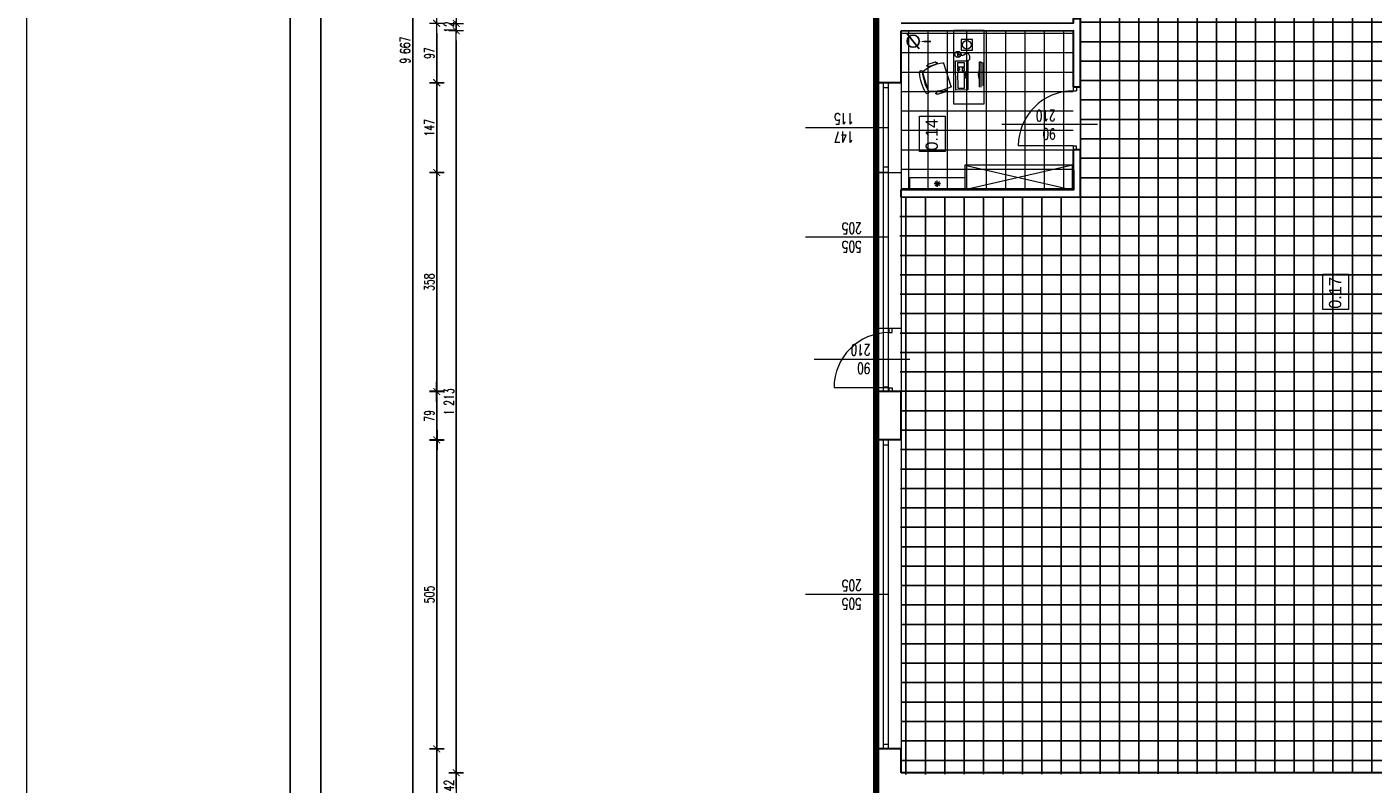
# Model space of a CAD drawing. Header units: millimetres. Extents: x -2948 to 78628, y 64669 to 215420.
# Tile 236 of 256: x 53657 to 55859, y 156925 to 158163. Entities that reach past the tile are written whole.
import ezdxf

# ---------------------------------------------------------------- set-up
doc = ezdxf.new("R2010")
doc.units = ezdxf.units.MM
doc.linetypes.add('B0301', pattern=[25, 12.5, -6.25, 0, -6.25])
doc.linetypes.add('HIDDEN', pattern=[9.525, 6.35, -3.175])
for name, color, linetype, lineweight in [('1_OPIS_OKNA', 60, 'Continuous', 13), ('a_meble', 240, 'Continuous', 5), ('meble', 3, 'Continuous', 5), ('NOWE SCIANY', 3, 'Continuous', 13), ('OPIS', 2, 'Continuous', 13), ('P_WYPOSAZENIE_SANITARNE', 4, 'Continuous', 5), ('pomiwszczenia', 95, 'Continuous', 20), ('POMOC', 1, 'Continuous', 13), ('SCIANY', 7, 'Continuous', 30), ('STOLARKA', 3, 'Continuous', 13), ('WYMIAR', 5, 'Continuous', 13), ('ŚCIANY', 7, 'Continuous', 30)]:
    doc.layers.add(name, color=color, linetype=linetype, lineweight=lineweight)
for name, color, linetype in [('_POMOCNICZE', 252, 'Continuous'), ('C--L99b', 1, 'Continuous'), ('FORMATKA', 7, 'Continuous'), ('schody', 7, 'Continuous')]:
    doc.layers.add(name, color=color, linetype=linetype)
doc.styles.add('style2', font='romans.shx', dxfattribs={"width": 0.7})
doc.dimstyles.new('100', dxfattribs={"dimscale": 80, "dimtxt": 0.2, "dimasz": 0.2, "dimexe": 1.25, "dimexo": 0.625, "dimgap": 0.05, "dimtad": 1, "dimdec": 0, "dimdsep": 46, "dimlunit": 6, "dimtxsty": 'style2', "dimblk1": 'TICK', "dimblk2": 'TICK', "dimsah": 1, "dimcen": 0.2, "dimse1": 1, "dimse2": 1, "dimclrd": 256, "dimclrt": 2, "dimadec": 0, "dimazin": 0, "dimtfac": 1, "dimtdec": 0, "dimtix": 1, "dimtmove": 1, "dimatfit": 0, "dimldrblk": 'DOTSMALL', "dimfxl": 1, "dimtolj": 1, "dimtzin": 0, "dimarcsym": 0})

# ---------------------------------------------------------------- blocks, each defined once
blk = doc.blocks.new('TICK')
at = {"color": 5}
for p, q in [((-1, 0), (1, 0)), ((0, -0.75), (0, 0.75))]:
    blk.add_line(p, q, dxfattribs=at)
at = {"const_width": 0.1}
blk.add_lwpolyline([(-0.35, -0.35), (0.35, 0.35)], dxfattribs=at)
blk = doc.blocks.new('*D1825')
at = {"layer": 'Defpoints', "color": 0, "ltscale": 2, "transparency": 16777216}
for p in [(54981.2, 157487.6), (54327.2, 156982.6), (54981.2, 156982.6)]:
    blk.add_point(p, dxfattribs=at)
at = {"layer": 'WYMIAR', "lineweight": -2, "ltscale": 2, "transparency": 16777216}
blk.add_line((54327.2, 157471.6), (54327.2, 156998.6), dxfattribs=at)
at = {"layer": 'WYMIAR', "lineweight": -2, "ltscale": 2, "transparency": 16777216, "xscale": 16, "yscale": 16, "zscale": 16}
for p, rotation in [((54327.2, 157487.6), 90), ((54327.2, 156982.6), 270)]:
    blk.add_blockref('TICK', p, dxfattribs=dict(at, rotation=rotation))
at = {"layer": 'WYMIAR', "color": 2, "ltscale": 2, "transparency": 16777216, "insert": (54315.2, 157235.1), "char_height": 16, "attachment_point": 5, "rotation": 90, "style": 'style2'}
blk.add_mtext('\\A1;505', dxfattribs=at)
blk = doc.blocks.new('_DotSmall')
at = {"layer": 'OPIS', "color": 0, "const_width": 0.5}
blk.add_lwpolyline([(-0.0625, 0, 1), (0.0625, 0, 1)], format="xyb", close=True, dxfattribs=at)
blk = doc.blocks.new('*D1826')
at = {"layer": 'Defpoints', "color": 0, "ltscale": 2, "transparency": 16777216}
for p in [(54981.2, 156982.6), (54327.2, 156663.6), (54981.2, 156663.6)]:
    blk.add_point(p, dxfattribs=at)
at = {"layer": 'WYMIAR', "lineweight": -2, "ltscale": 2, "transparency": 16777216}
blk.add_line((54327.2, 156966.6), (54327.2, 156679.6), dxfattribs=at)
at = {"layer": 'WYMIAR', "lineweight": -2, "ltscale": 2, "transparency": 16777216, "xscale": 16, "yscale": 16, "zscale": 16}
for p, rotation in [((54327.2, 156982.6), 90), ((54327.2, 156663.6), 270)]:
    blk.add_blockref('TICK', p, dxfattribs=dict(at, rotation=rotation))
at = {"layer": 'WYMIAR', "color": 2, "ltscale": 2, "transparency": 16777216, "insert": (54315.2, 156823.1), "char_height": 16, "attachment_point": 5, "rotation": 90, "style": 'style2'}
blk.add_mtext('\\A1;319', dxfattribs=at)
blk = doc.blocks.new('*D1890')
at = {"layer": 'Defpoints', "color": 0, "ltscale": 2, "transparency": 16777216}
for p in [(54288, 162958.6), (55030, 162958.6), (55030, 153291.6)]:
    blk.add_point(p, dxfattribs=at)
at = {"layer": 'WYMIAR', "lineweight": -2, "ltscale": 2, "transparency": 16777216}
blk.add_line((54288, 153307.6), (54288, 162942.6), dxfattribs=at)
at = {"layer": 'WYMIAR', "lineweight": -2, "ltscale": 2, "transparency": 16777216, "xscale": 16, "yscale": 16, "zscale": 16}
for p, rotation in [((54288, 162958.6), 90.00020786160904), ((54288, 153291.6), 270.0002078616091)]:
    blk.add_blockref('TICK', p, dxfattribs=dict(at, rotation=rotation))
at = {"layer": 'WYMIAR', "color": 2, "ltscale": 2, "transparency": 16777216, "insert": (54275.5, 158125.1), "char_height": 16, "attachment_point": 5, "rotation": 90.0002, "style": 'style2'}
blk.add_mtext('\\A1;9\xa0667', dxfattribs=at)
blk = doc.blocks.new('*D1906')
at = {"layer": 'Defpoints', "color": 0, "ltscale": 2, "transparency": 16777216}
for p in [(55097.4, 156943.6), (54359.2, 156901.6), (55097.4, 156901.6)]:
    blk.add_point(p, dxfattribs=at)
at = {"layer": 'WYMIAR', "lineweight": -2, "ltscale": 2, "transparency": 16777216}
blk.add_line((54359.2, 156927.6), (54359.2, 156917.6), dxfattribs=at)
at = {"layer": 'WYMIAR', "lineweight": -2, "ltscale": 2, "transparency": 16777216, "xscale": 16, "yscale": 16, "zscale": 16}
for p, rotation in [((54359.2, 156943.6), 90), ((54359.2, 156901.6), 270)]:
    blk.add_blockref('TICK', p, dxfattribs=dict(at, rotation=rotation))
at = {"layer": 'WYMIAR', "color": 2, "ltscale": 2, "transparency": 16777216, "insert": (54347.2, 156922.6), "char_height": 16, "attachment_point": 5, "rotation": 90, "style": 'style2'}
blk.add_mtext('\\A1;42', dxfattribs=at)
blk = doc.blocks.new('*D1907')
at = {"layer": 'Defpoints', "color": 0, "ltscale": 2, "transparency": 16777216}
for p in [(54359.2, 158156.6), (55087, 158156.6), (55097.4, 156943.6)]:
    blk.add_point(p, dxfattribs=at)
at = {"layer": 'WYMIAR', "lineweight": -2, "ltscale": 2, "transparency": 16777216}
blk.add_line((54359.2, 156959.6), (54359.2, 158140.6), dxfattribs=at)
at = {"layer": 'WYMIAR', "lineweight": -2, "ltscale": 2, "transparency": 16777216, "xscale": 16, "yscale": 16, "zscale": 16}
for p, rotation in [((54359.2, 158156.6), 90), ((54359.2, 156943.6), 270)]:
    blk.add_blockref('TICK', p, dxfattribs=dict(at, rotation=rotation))
at = {"layer": 'WYMIAR', "color": 2, "ltscale": 2, "transparency": 16777216, "insert": (54347.2, 157550.1), "char_height": 16, "attachment_point": 5, "rotation": 90, "style": 'style2'}
blk.add_mtext('\\A1;1\xa0213', dxfattribs=at)
blk = doc.blocks.new('*D1932')
at = {"layer": 'Defpoints', "color": 0, "ltscale": 2, "transparency": 16777216}
for p in [(54359.2, 158168.6), (55072, 158168.6), (55072, 158156.6)]:
    blk.add_point(p, dxfattribs=at)
at = {"layer": 'WYMIAR', "lineweight": -2, "ltscale": 2, "transparency": 16777216}
for p, q in [((54359.2, 158184.6), (54359.2, 158200.6)), ((54359.2, 158156.6), (54359.2, 158168.6)), ((54359.2, 158140.6), (54359.2, 158124.6))]:
    blk.add_line(p, q, dxfattribs=at)
at = {"layer": 'WYMIAR', "lineweight": -2, "ltscale": 2, "transparency": 16777216, "xscale": 16, "yscale": 16, "zscale": 16}
for p, rotation in [((54359.2, 158168.6), 270), ((54359.2, 158156.6), 90)]:
    blk.add_blockref('TICK', p, dxfattribs=dict(at, rotation=rotation))
at = {"layer": 'WYMIAR', "color": 2, "ltscale": 2, "transparency": 16777216, "insert": (54347.2, 158162.6), "char_height": 16, "attachment_point": 5, "rotation": 90, "style": 'style2'}
blk.add_mtext('\\A1;12', dxfattribs=at)
blk = doc.blocks.new('*D1933')
at = {"layer": 'Defpoints', "color": 0, "ltscale": 2, "transparency": 16777216}
for p in [(54359.2, 158563.6), (55087, 158563.6), (55072, 158168.6)]:
    blk.add_point(p, dxfattribs=at)
at = {"layer": 'WYMIAR', "lineweight": -2, "ltscale": 2, "transparency": 16777216}
blk.add_line((54359.2, 158184.6), (54359.2, 158547.6), dxfattribs=at)
at = {"layer": 'WYMIAR', "lineweight": -2, "ltscale": 2, "transparency": 16777216, "xscale": 16, "yscale": 16, "zscale": 16}
for p, rotation in [((54359.2, 158563.6), 90), ((54359.2, 158168.6), 270)]:
    blk.add_blockref('TICK', p, dxfattribs=dict(at, rotation=rotation))
at = {"layer": 'WYMIAR', "color": 2, "ltscale": 2, "transparency": 16777216, "insert": (54347.2, 158366.1), "char_height": 16, "attachment_point": 5, "rotation": 90, "style": 'style2'}
blk.add_mtext('\\A1;395', dxfattribs=at)
blk = doc.blocks.new('*D1992')
at = {"layer": 'Defpoints', "color": 0, "ltscale": 2, "transparency": 16777216}
for p in [(54327.2, 157566.6), (55046, 157566.6), (55046, 157487.6)]:
    blk.add_point(p, dxfattribs=at)
at = {"layer": 'ŚCIANY', "lineweight": -2, "ltscale": 2, "transparency": 16777216}
blk.add_line((54327.2, 157503.6), (54327.2, 157550.6), dxfattribs=at)
at = {"layer": 'ŚCIANY', "lineweight": -2, "ltscale": 2, "transparency": 16777216, "xscale": 16, "yscale": 16, "zscale": 16}
for p, rotation in [((54327.2, 157566.6), 90), ((54327.2, 157487.6), 270)]:
    blk.add_blockref('TICK', p, dxfattribs=dict(at, rotation=rotation))
at = {"layer": 'ŚCIANY', "color": 2, "ltscale": 2, "transparency": 16777216, "insert": (54315.2, 157527.1), "char_height": 16, "attachment_point": 5, "rotation": 90, "style": 'style2'}
blk.add_mtext('\\A1;79', dxfattribs=at)
blk = doc.blocks.new('*D1993')
at = {"layer": 'Defpoints', "color": 0, "ltscale": 2, "transparency": 16777216}
for p in [(54327.2, 157924.6), (55046, 157924.6), (55046, 157566.6)]:
    blk.add_point(p, dxfattribs=at)
at = {"layer": 'WYMIAR', "lineweight": -2, "ltscale": 2, "transparency": 16777216}
blk.add_line((54327.2, 157582.6), (54327.2, 157908.6), dxfattribs=at)
at = {"layer": 'WYMIAR', "lineweight": -2, "ltscale": 2, "transparency": 16777216, "xscale": 16, "yscale": 16, "zscale": 16}
for p, rotation in [((54327.2, 157924.6), 90), ((54327.2, 157566.6), 270)]:
    blk.add_blockref('TICK', p, dxfattribs=dict(at, rotation=rotation))
at = {"layer": 'WYMIAR', "color": 2, "ltscale": 2, "transparency": 16777216, "insert": (54315.2, 157745.6), "char_height": 16, "attachment_point": 5, "rotation": 90, "style": 'style2'}
blk.add_mtext('\\A1;358', dxfattribs=at)
blk = doc.blocks.new('*D1994')
at = {"layer": 'Defpoints', "color": 0, "ltscale": 2, "transparency": 16777216}
for p in [(55046, 158071.6), (54327.2, 157924.6), (55046, 157924.6)]:
    blk.add_point(p, dxfattribs=at)
at = {"layer": 'WYMIAR', "lineweight": -2, "ltscale": 2, "transparency": 16777216}
blk.add_line((54327.2, 158055.6), (54327.2, 157940.6), dxfattribs=at)
at = {"layer": 'WYMIAR', "lineweight": -2, "ltscale": 2, "transparency": 16777216, "xscale": 16, "yscale": 16, "zscale": 16}
for p, rotation in [((54327.2, 158071.6), 90), ((54327.2, 157924.6), 270)]:
    blk.add_blockref('TICK', p, dxfattribs=dict(at, rotation=rotation))
at = {"layer": 'WYMIAR', "color": 2, "ltscale": 2, "transparency": 16777216, "insert": (54315.2, 157998.1), "char_height": 16, "attachment_point": 5, "rotation": 90, "style": 'style2'}
blk.add_mtext('\\A1;147', dxfattribs=at)
blk = doc.blocks.new('*D1995')
at = {"layer": 'Defpoints', "color": 0, "ltscale": 2, "transparency": 16777216}
for p in [(54327.2, 158168.6), (55046, 158168.6), (55046, 158071.6)]:
    blk.add_point(p, dxfattribs=at)
at = {"layer": 'WYMIAR', "lineweight": -2, "ltscale": 2, "transparency": 16777216}
blk.add_line((54327.2, 158087.6), (54327.2, 158152.6), dxfattribs=at)
at = {"layer": 'WYMIAR', "lineweight": -2, "ltscale": 2, "transparency": 16777216, "xscale": 16, "yscale": 16, "zscale": 16}
for p, rotation in [((54327.2, 158168.6), 90), ((54327.2, 158071.6), 270)]:
    blk.add_blockref('TICK', p, dxfattribs=dict(at, rotation=rotation))
at = {"layer": 'WYMIAR', "color": 2, "ltscale": 2, "transparency": 16777216, "insert": (54315.2, 158120.1), "char_height": 16, "attachment_point": 5, "rotation": 90, "style": 'style2'}
blk.add_mtext('\\A1;97', dxfattribs=at)

msp = doc.modelspace()

# ---------------------------------------------------------------- hatches: boundary and pattern name
at = {"layer": '_POMOCNICZE', "lineweight": 13, "true_color": 0x2893f0, "extrusion": (-8.85905e-08, -2.09366e-08, 1)}
h = msp.add_hatch(dxfattribs=at)
h.set_pattern_fill('ANSI37', color=150, scale=10, angle=135)
h.set_pattern_definition([(270, (659746.15, 586523.536), (31.75, -6e-14), []), (360, (659746.15, 586523.536), (6e-14, 31.75), [])])
h.paths.add_polyline_path([(55368, 158157), (55087, 158156.6), (55087, 157896.7), (55368.5, 157896.7)])
at = {"layer": 'schody', "linetype": 'HIDDEN', "ltscale": 2, "true_color": 0x139b48, "transparency": 33554687}
h = msp.add_hatch(dxfattribs=at)
h.set_pattern_fill('ANSI37', color=114, scale=10, angle=45)
h.set_pattern_definition([(180, (24138.385, -24138.12), (-4e-15, -31.75), []), (270, (24138.385, -24138.12), (31.75, -5e-15), [])])
h.paths.add_polyline_path([(55380, 158725.6), (55380, 157883), (55084.7, 157884.6), (55087, 156940.9), (56248, 156943.6), (56248, 157994.6), (56038, 157995.6), (56038, 158513.6), (56248, 158513.6), (56248, 158725.6)])

# ---------------------------------------------------------------- linework, layer by layer
for p, q in [((55096.8, 158151.6), (55116.5, 158127.3)), ((55125.4, 158139), (55135.3, 158139))]:
    msp.add_line(p, q)
msp.add_circle((55106.4, 158139.5), 10)
msp.add_solid([(55125.4, 158137.7), (55125.4, 158140.4), (55117.5, 158139)])
at = {"layer": '1_OPIS_OKNA'}
for p, q in [((55066, 157998.1), (54930.4, 157998.1)), ((55066, 157819.1), (54930.4, 157819.1)), ((55066, 157235.1), (54930.4, 157235.1))]:
    msp.add_line(p, q, dxfattribs=at)
at = {"layer": 'a_meble'}
for points in [[(55222.4, 158109.5), (55222.4, 158156.9), (55172.4, 158156.9), (55172.4, 158036.9), (55222.4, 158037.1), (55222.4, 158109.5)], [(55183.5, 158115), (55179.5, 158114.9), (55179.4, 158120.9), (55183.4, 158121)], [(55184.5, 158118), (55179.5, 158117.9), (55184.5, 158118.3)], [(55184.6, 158118.5), (55185.4, 158116.8), (55187.1, 158116), (55189.4, 158117), (55191.6, 158118.6), (55195.8, 158119.8), (55197.6, 158118), (55198.4, 158115.5), (55198.4, 158109.8), (55197, 158107.9), (55194.7, 158107.3)], [(55156.3, 158103.5), (55168.3, 158065.9)], [(55215.1, 158064.1), (55214.9, 158105.7), (55217.2, 158105.7), (55217.4, 158064.1)], [(55220.9, 158066.5), (55220.7, 158103.4), (55217.2, 158104.5)], [(55192.5, 158089.8), (55194.4, 158089.8)], [(55194.4, 158089.8), (55194.4, 158087.9), (55192.6, 158087.9), (55192.5, 158089.8)]]:
    msp.add_lwpolyline(points, dxfattribs=at)
for points in [[(55203.4, 158124.8), (55203.5, 158142.3), (55184.9, 158142.4), (55184.8, 158124.8)], [(55176.1, 158059.7), (55175.9, 158107.2), (55195.9, 158107.3), (55196.1, 158059.8)], [(55179.7, 158104.7), (55189.7, 158104.8), (55189.7, 158097.3), (55179.7, 158097.2)], [(55181, 158094.1), (55182.2, 158094.1), (55182.2, 158092.9), (55181, 158092.9), (55181, 158091), (55179.7, 158091), (55179.7, 158096), (55181, 158096)], [(55189.7, 158091), (55187.2, 158091), (55187.2, 158096), (55189.7, 158096)], [(55179.9, 158062.2), (55179.7, 158089.7), (55189.7, 158089.8), (55189.9, 158062.3)], [(55192.6, 158086), (55192.6, 158087.9), (55194.4, 158087.9), (55194.4, 158086.1)], [(55192.6, 158084.2), (55192.6, 158086), (55194.4, 158086.1), (55194.5, 158084.2)], [(55194.5, 158082.3), (55192.6, 158082.3), (55192.6, 158084.2), (55194.5, 158084.2)], [(55192.6, 158079.2), (55192.6, 158081), (55194.5, 158081.1), (55194.5, 158079.2)]]:
    msp.add_lwpolyline(points, close=True, dxfattribs=at)
for points in [[(55168.5, 158066, -0.401573), (55167.8, 158064.4, -0.132972), (55131.7, 158057.4, -1), (55127.4, 158054.9, -0.112252), (55116.6, 158088.7, -1), (55121.5, 158089.2, 0.112252), (55131.7, 158057.4), (55121.5, 158089.2, -0.132972), (55155, 158104.4, -0.401573), (55156.5, 158103.6)], [(55130.3, 158098.8, 0.414214), (55131.9, 158097.9), (55143.8, 158101.7, 0.414214), (55144.6, 158103.3), (55144.2, 158104.5), (55145.1, 158104.8, -0.414214), (55145.5, 158104.6), (55145.7, 158104, -0.414214), (55145.5, 158103.6), (55144.6, 158103.3), (55144.2, 158104.5, 0.414214), (55142.6, 158105.3), (55130.7, 158101.5, 0.414214), (55129.9, 158099.9), (55130.3, 158098.8), (55129.4, 158098.5, -0.414214), (55129, 158098.7), (55128.8, 158099.3, -0.414214), (55129, 158099.7), (55129.9, 158099.9)], [(55215.1, 158076.9, -0.234116), (55215, 158092.9)], [(55144.7, 158053.5), (55143.8, 158053.2, -0.414214), (55143.5, 158053.4), (55143.3, 158054, -0.414214), (55143.5, 158054.4), (55144.4, 158054.7), (55144.7, 158053.5, 0.414214), (55146.3, 158052.7), (55158.2, 158056.5, 0.414214), (55159, 158058.1), (55158.6, 158059.3), (55159.5, 158059.5, -0.414214), (55159.9, 158059.3), (55160.1, 158058.7, -0.414214), (55159.9, 158058.4), (55159, 158058.1), (55158.6, 158059.3, 0.414214), (55157.1, 158060.1), (55145.2, 158056.3, 0.414214), (55144.4, 158054.7)]]:
    msp.add_lwpolyline(points, format="xyb", dxfattribs=at)
for centre, radius in [((55194.2, 158133.6), 7.23), ((55179.5, 158117.9), 5)]:
    msp.add_circle(centre, radius, dxfattribs=at)
at = {"layer": 'C--L99b', "color": 12, "linetype": 'B0301', "true_color": 0xdb0000, "const_width": 10.4}
msp.add_lwpolyline([(55046, 158756.6), (55046, 154949.6)], dxfattribs=at)
at = {"layer": 'FORMATKA', "ltscale": 2}
for points in [[(57057.7, 165400.3), (57057.7, 152900.3), (54087.7, 152900.3), (54087.7, 165400.3)], [(54137.7, 152950.3), (54137.7, 165345.3), (57007.7, 165345.3), (57007.7, 152950.3)]]:
    msp.add_lwpolyline(points, close=True, dxfattribs=at)
at = {"layer": 'meble'}
msp.add_line((55190.9, 157936.6), (55367, 157896.6), dxfattribs=at)
msp.add_lwpolyline([(55367, 157936.6), (55190.9, 157896.6)], dxfattribs=at)
msp.add_lwpolyline([(55367, 157936.6), (55190.9, 157936.6), (55190.9, 157896.6), (55367, 157896.6)], close=True, dxfattribs=at)
at = {"layer": 'NOWE SCIANY'}
for p, q in [((55368, 158064.8), (55368, 158058.3)), ((55368.4, 158058.3), (55373.4, 158058.3)), ((55374.4, 158058.3), (55374.4, 158064.8)), ((55408, 158003.2), (55251.4, 158003.2)), ((55368.4, 157968.3), (55373.4, 157968.3)), ((55368.4, 157968.3), (55368.4, 157961.8)), ((55373.4, 157961.8), (55373.4, 157968.3)), ((55067, 157663.1), (55067, 157669.6)), ((55067, 157663.1), (55072, 157663.1)), ((54944.4, 157619.8), (55101, 157619.8)), ((55067, 157573.1), (55072, 157573.1)), ((55067, 157566.6), (55067, 157573.1))]:
    msp.add_line(p, q, dxfattribs=at)
at = {"layer": 'NOWE SCIANY', "ltscale": 2}
for p, q in [((55368.4, 157968.3), (55278.4, 157968.3)), ((55067, 157573.1), (54977, 157573.1))]:
    msp.add_line(p, q, dxfattribs=at)
at = {"layer": 'NOWE SCIANY'}
for points in [[(55373.4, 158064.8), (55368.4, 158064.8), (55380.4, 158064.8)], [(55368, 157896.6), (55087, 157896.6), (55087, 157884.6), (55258.5, 157885)], [(55087, 157669.6), (55046, 157669.6)], [(55067, 157566.6), (55046, 157566.6), (55087, 157566.6)], [(55212.3, 156943.6), (55212.3, 156943.5)]]:
    msp.add_lwpolyline(points, dxfattribs=at)
at = {"layer": 'NOWE SCIANY', "lineweight": 5}
msp.add_lwpolyline([(55373.4, 157961.8), (55379.4, 157961.8), (55368.4, 157961.8)], dxfattribs=at)
at = {"layer": 'NOWE SCIANY', "ltscale": 2}
for points in [[(55368.4, 157961.8), (55380.4, 157961.8), (55380.4, 157961.8)], [(55066, 157924.6), (55046, 157924.6), (55087, 157924.6), (55087, 157924.6)], [(55258.5, 157885), (55380, 157885)], [(55072, 157663.1), (55072, 157669.6)], [(55072, 157573.1), (55072, 157566.1)]]:
    msp.add_lwpolyline(points, dxfattribs=at)
for centre in [(55368.4, 157968.3), (55067, 157573.1)]:
    msp.add_arc(centre, 90, 90, 180, dxfattribs=at)
at = {"layer": 'P_WYPOSAZENIE_SANITARNE', "ltscale": 2}
msp.add_lwpolyline([(55190.9, 157896.7), (55100.9, 157896.7), (55100.9, 157916.7), (55190.9, 157916.7)], close=True, dxfattribs=at)
at = {"layer": 'P_WYPOSAZENIE_SANITARNE', "linetype": 'HIDDEN', "ltscale": 2}
for points in [[(55145.9, 157906.7), (55140.9, 157906.7), (55150.9, 157906.7), (55145.9, 157906.7)], [(55146, 157906.7), (55149.5, 157903.1), (55142.4, 157910.2)], [(55145.9, 157906.7), (55142.4, 157903.1), (55149.5, 157910.2), (55146, 157906.7)], [(55145.9, 157906.7), (55145.9, 157901.7), (55145.9, 157911.7)]]:
    msp.add_lwpolyline(points, dxfattribs=at)
at = {"layer": 'pomiwszczenia'}
for points in [[(55117, 157959.2), (55117, 158017.1), (55158.7, 158017.1), (55158.7, 157959.2)], [(55776.8, 157700.9), (55776.8, 157758.8), (55818.5, 157758.8), (55818.5, 157700.9)]]:
    msp.add_lwpolyline(points, close=True, dxfattribs=at)
at = {"layer": 'POMOC'}
for p, q in [((55046, 157566.6), (55046, 158071.6)), ((55046, 157929.2), (55046, 158071.6)), ((55058, 157924.6), (55058, 158071.6)), ((55058, 157924.6), (55058, 158071.6)), ((55087, 158071.6), (55087, 157566.6)), ((55087, 158071.6), (55087, 157929.2)), ((55046, 156982.6), (55046, 157487.6)), ((55087, 157487.6), (55087, 156982.6))]:
    msp.add_line(p, q, dxfattribs=at)
at = {"layer": 'SCIANY', "ltscale": 2}
for points in [[(55368.4, 158064.8), (55380.4, 158064.8), (55380.4, 158176.1), (55368, 158176.1), (55368, 158169), (55087, 158168.6)], [(55087, 158156.6), (55368, 158157), (55368.4, 158064.8)], [(55087, 157884.6), (55380, 157885), (55380.4, 157961.8), (55368.4, 157961.8), (55368.5, 157896.7), (55087, 157896.7)]]:
    msp.add_lwpolyline(points, dxfattribs=at)
at = {"layer": 'STOLARKA'}
for p, q in [((55058, 157566.6), (55058, 158071.6)), ((55058, 157924.6), (55058, 158071.6)), ((55066, 157566.6), (55066, 158071.6)), ((55066, 157924.6), (55066, 158071.6)), ((55058, 158063.6), (55066, 158063.6)), ((55058, 157934.2), (55066, 157934.2)), ((55058, 157574.6), (55066, 157574.6)), ((55058, 156982.6), (55058, 157487.6)), ((55058, 157479.6), (55066, 157479.6)), ((55066, 156982.6), (55066, 157487.6)), ((55058, 156990.6), (55066, 156990.6))]:
    msp.add_line(p, q, dxfattribs=at)
at = {"layer": 'WYMIAR', "color": 3, "ltscale": 2}
msp.add_lwpolyline([(53656.9, 67081), (53656.9, 215419.6), (59571.3, 215419.6), (59571.3, 67081)], close=True, dxfattribs=at)
at = {"layer": 'ŚCIANY', "ltscale": 2}
for p, q in [((55046, 158071.6), (55046, 158168.6)), ((55087, 158071.6), (55087, 158156.6)), ((55081, 158071.6), (55046, 158071.6)), ((55087, 158071.6), (55046, 158071.6)), ((55087, 157884.6), (55087, 157896.6)), ((55046, 157487.6), (55046, 157566.6)), ((55081, 157566.6), (55046, 157566.6)), ((55087, 157566.6), (55046, 157566.6)), ((55087, 157487.6), (55087, 157566.6)), ((55087, 157562.6), (55087, 157566.6)), ((55081, 157487.6), (55046, 157487.6)), ((55087, 157487.6), (55046, 157487.6)), ((55046, 156901.6), (55046, 156982.6)), ((55081, 156982.6), (55046, 156982.6)), ((55087, 156982.6), (55046, 156982.6)), ((55087, 156943.6), (55087, 156982.6)), ((55962, 156943.6), (55087, 156943.6))]:
    msp.add_line(p, q, dxfattribs=at)

# ---------------------------------------------------------------- texts
at = {"layer": '1_OPIS_OKNA', "ltscale": 0.2, "char_height": 18, "width": 280.137, "attachment_point": 1, "rotation": 179.9915, "style": 'style2'}
for s, insert in [('147\\P115', (55009.5, 157973.8)), ('505\\P205', (55022.2, 157794.8)), ('505\\P205', (55022.2, 157210.8))]:
    msp.add_mtext(s, dxfattribs=dict(at, insert=insert))
at = {"layer": 'NOWE SCIANY', "linetype": 'Continuous', "ltscale": 0.2, "char_height": 18, "width": 280.137, "style": 'style2'}
for insert, attachment_point, rotation in [((55339.5, 157978.7), 1, 179.9915), ((55036.8, 157643.6), 7, 179.3579)]:
    msp.add_mtext('90\\P210', dxfattribs=dict(at, insert=insert, attachment_point=attachment_point, rotation=rotation))
at = {"layer": 'pomiwszczenia', "char_height": 20, "attachment_point": 5, "rotation": 90}
for s, width, insert in [('0.14', 20, (55136.9, 157986.5)), ('0.17', 0.766, (55796.7, 157728.1))]:
    msp.add_mtext_dynamic_manual_height_columns(s, width=width, gutter_width=4.5, heights=[0], dxfattribs=dict(at, insert=insert))

# ---------------------------------------------------------------- dimensions: what is measured, and where the dimension line sits
at = {"layer": 'WYMIAR', "ltscale": 2}
dim = msp.add_linear_dim(base=(54288, 162958.6), p1=(55030, 153291.6), p2=(55030, 162958.6), angle=90.0002, dimstyle='100', dxfattribs=at)
dim.commit()
dim.dimension.update_dxf_attribs({"geometry": '*D1890', "text_midpoint": (54287.5, 158125.1), "dimtype": 161})
for base, p1, p2, picture, middle in [((54359.2, 158563.6), (55072, 158168.6), (55087, 158563.6), '*D1933', (54347.2, 158366.1)), ((54327.2, 158168.6), (55046, 158071.6), (55046, 158168.6), '*D1995', (54315.2, 158120.1)), ((54359.2, 158168.6), (55072, 158156.6), (55072, 158168.6), '*D1932', (54347.2, 158162.6)), ((54359.2, 158156.6), (55097.4, 156943.6), (55087, 158156.6), '*D1907', (54347.2, 157550.1)), ((54327.2, 157924.6), (55046, 158071.6), (55046, 157924.6), '*D1994', (54315.2, 157998.1)), ((54327.2, 157924.6), (55046, 157566.6), (55046, 157924.6), '*D1993', (54315.2, 157745.6)), ((54327.2, 156982.6), (54981.2, 157487.6), (54981.2, 156982.6), '*D1825', (54315.2, 157235.1)), ((54327.2, 156663.6), (54981.2, 156982.6), (54981.2, 156663.6), '*D1826', (54315.2, 156823.1)), ((54359.2, 156901.6), (55097.4, 156943.6), (55097.4, 156901.6), '*D1906', (54347.2, 156922.6))]:
    dim = msp.add_linear_dim(base=base, p1=p1, p2=p2, angle=90, dimstyle='100', dxfattribs=at)
    dim.commit()
    dim.dimension.update_dxf_attribs({"geometry": picture, "text_midpoint": middle})
at = {"layer": 'ŚCIANY', "ltscale": 2}
dim = msp.add_linear_dim(base=(54327.2, 157566.6), p1=(55046, 157487.6), p2=(55046, 157566.6), angle=90, dimstyle='100', dxfattribs=at)
dim.commit()
dim.dimension.update_dxf_attribs({"geometry": '*D1992', "text_midpoint": (54315.2, 157527.1)})

doc.saveas('drawing.dxf')
